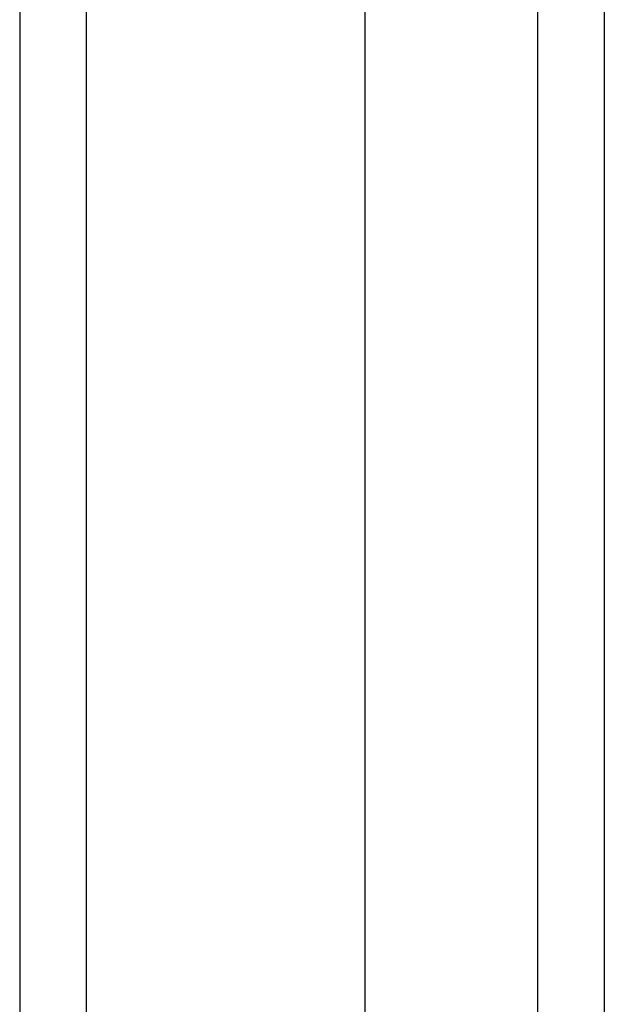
# Model space of a CAD drawing. Header units: inches. Extents: x 20 to 233, y 20 to 138.
# Tile 3 of 109: x 104.158 to 105.024, y 58.265 to 59.724. Entities that reach past the tile are written whole.
import ezdxf

# ---------------------------------------------------------------- set-up
doc = ezdxf.new("R2010")
doc.units = ezdxf.units.IN
doc.header["$MEASUREMENT"] = 0
doc.layers.add('Visible Edges(ANSI)', color=7, linetype='Continuous', lineweight=25)
doc.layers.add('Visible Tangent Edges(ANSI)', color=7, linetype='Continuous', lineweight=25)

msp = doc.modelspace()

# ---------------------------------------------------------------- linework, layer by layer
at = {"layer": 'Visible Edges(ANSI)'}
for p, q in [((104.158, 104.7073), (104.158, 56.9053)), ((104.6698, 57.5149), (104.6698, 104.0976)), ((105.0241, 103.9091), (105.0241, 57.7034))]:
    msp.add_line(p, q, dxfattribs=at)
at = {"layer": 'Visible Tangent Edges(ANSI)'}
for p, q in [((104.257, 56.9053), (104.257, 104.7073)), ((104.9251, 104.0391), (104.9251, 57.5734))]:
    msp.add_line(p, q, dxfattribs=at)

doc.saveas('drawing.dxf')
